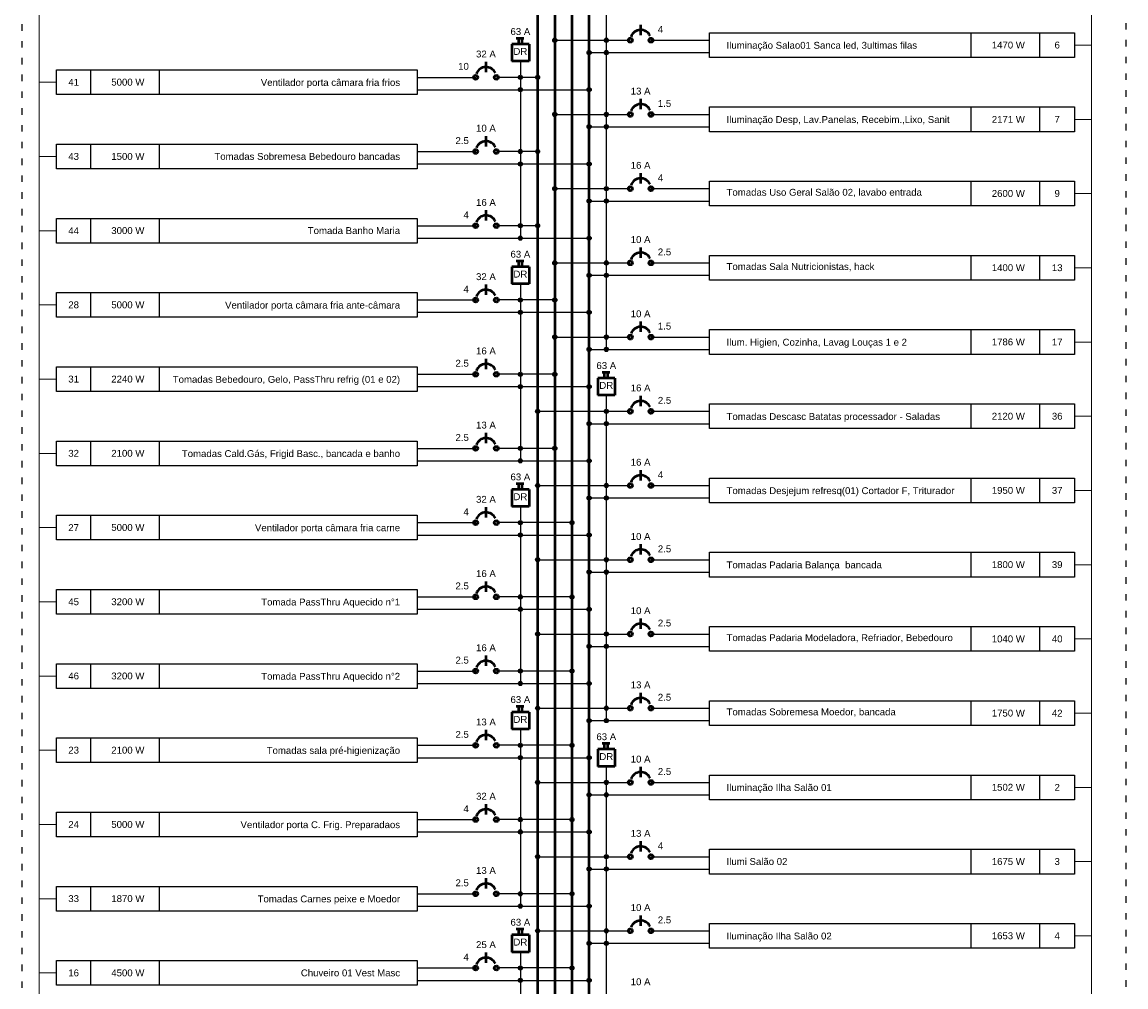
# Model space of a CAD drawing. Header units: millimetres. Extents: x 7 to 269, y 1 to 169.
# Tile 104 of 115: x 119 to 136, y 44 to 59. Entities that reach past the tile are written whole.
import ezdxf

# ---------------------------------------------------------------- set-up
doc = ezdxf.new("R2010")
doc.units = ezdxf.units.MM
doc.header["$MEASUREMENT"] = 0
doc.linetypes.add('DOT2', pattern=[3.175, 0, -3.175])
for name, color, linetype, lineweight in [('Fiação - Marco Polo', 3, 'Continuous', 9), ('Layout 01 - Marco Polo', 152, 'Continuous', 25), ('Layout-02 - Marco Polo', 243, 'Continuous', 50), ('Projeção - Marco Polo', 50, 'Continuous', 25), ('Textos - Marco Polo', 143, 'Continuous', 25)]:
    doc.layers.add(name, color=color, linetype=linetype, lineweight=lineweight)
doc.styles.add('Arial', font='arial.ttf')

msp = doc.modelspace()

# ---------------------------------------------------------------- linework, layer by layer
at = {"layer": 'Fiação - Marco Polo', "linetype": 'Continuous'}
for p, q in [((119.739, 30.041), (119.739, 71.112)), ((135.952, 30.041), (135.952, 70.368)), ((135.687, 58.74), (135.952, 58.74)), ((120.003, 58.168), (119.739, 58.168)), ((135.687, 57.596), (135.952, 57.596)), ((120.003, 57.024), (119.739, 57.024)), ((135.687, 56.453), (135.952, 56.453)), ((120.003, 55.881), (119.739, 55.881)), ((135.687, 55.309), (135.952, 55.309)), ((120.003, 54.737), (119.739, 54.737)), ((135.687, 54.165), (135.952, 54.165)), ((120.003, 53.593), (119.739, 53.593)), ((135.687, 53.021), (135.952, 53.021)), ((120.003, 52.45), (119.739, 52.45)), ((135.687, 51.878), (135.952, 51.878)), ((120.003, 51.306), (119.739, 51.306)), ((135.687, 50.734), (135.952, 50.734)), ((120.003, 50.162), (119.739, 50.162)), ((135.687, 49.59), (135.952, 49.59)), ((120.003, 49.018), (119.739, 49.018)), ((135.687, 48.447), (135.952, 48.447)), ((120.003, 47.875), (119.739, 47.875)), ((135.687, 47.303), (135.952, 47.303)), ((120.003, 46.731), (119.739, 46.731)), ((135.687, 46.159), (135.952, 46.159)), ((120.003, 45.587), (119.739, 45.587)), ((135.687, 45.015), (135.952, 45.015)), ((120.003, 44.443), (119.739, 44.443))]:
    msp.add_line(p, q, dxfattribs=at)
at = {"layer": 'Layout 01 - Marco Polo', "linetype": 'Continuous'}
for p, q in [((128.475, 59.769), (128.475, 58.854)), ((134.099, 58.549), (134.099, 58.931)), ((135.157, 58.549), (135.157, 58.931)), ((127.681, 58.816), (128.845, 58.816)), ((128.475, 58.816), (128.475, 58.626)), ((129.163, 58.816), (130.064, 58.816)), ((128.21, 58.626), (130.064, 58.626)), ((128.475, 58.626), (128.475, 57.711)), ((120.532, 57.977), (120.532, 58.359)), ((121.591, 57.977), (121.591, 58.359)), ((127.151, 58.491), (127.151, 58.282)), ((125.563, 58.244), (126.463, 58.244)), ((127.416, 58.244), (126.781, 58.244)), ((127.151, 58.244), (127.151, 58.054)), ((125.563, 58.054), (128.21, 58.054)), ((127.151, 58.054), (127.151, 57.139)), ((127.681, 57.672), (128.845, 57.672)), ((128.475, 57.672), (128.475, 57.482)), ((129.163, 57.672), (130.064, 57.672)), ((134.099, 57.406), (134.099, 57.787)), ((135.157, 57.406), (135.157, 57.787)), ((128.21, 57.482), (130.064, 57.482)), ((128.475, 57.482), (128.475, 56.567)), ((120.532, 56.834), (120.532, 57.215)), ((121.591, 56.834), (121.591, 57.215)), ((125.563, 57.101), (126.463, 57.101)), ((127.416, 57.101), (126.781, 57.101)), ((127.151, 57.101), (127.151, 56.91)), ((125.563, 56.91), (128.21, 56.91)), ((127.151, 56.91), (127.151, 55.995)), ((134.099, 56.262), (134.099, 56.643)), ((135.157, 56.262), (135.157, 56.643)), ((127.681, 56.529), (128.845, 56.529)), ((128.475, 56.529), (128.475, 56.338)), ((129.163, 56.529), (130.064, 56.529)), ((128.21, 56.338), (130.064, 56.338)), ((128.475, 56.338), (128.475, 55.423)), ((120.532, 55.69), (120.532, 56.071)), ((121.591, 55.69), (121.591, 56.071)), ((125.563, 55.957), (126.463, 55.957)), ((127.416, 55.957), (126.781, 55.957)), ((127.151, 55.957), (127.151, 55.766)), ((125.563, 55.766), (128.21, 55.766)), ((134.099, 55.118), (134.099, 55.499)), ((135.157, 55.118), (135.157, 55.499)), ((127.681, 55.385), (128.845, 55.385)), ((128.475, 55.385), (128.475, 55.194)), ((129.163, 55.385), (130.064, 55.385)), ((128.21, 55.194), (130.064, 55.194)), ((128.475, 55.194), (128.475, 54.279)), ((127.151, 55.06), (127.151, 54.851)), ((120.532, 54.546), (120.532, 54.928)), ((121.591, 54.546), (121.591, 54.928)), ((125.563, 54.813), (126.463, 54.813)), ((127.681, 54.813), (126.781, 54.813)), ((127.151, 54.813), (127.151, 54.623)), ((125.563, 54.623), (128.21, 54.623)), ((127.151, 54.623), (127.151, 53.708)), ((134.099, 53.974), (134.099, 54.356)), ((135.157, 53.974), (135.157, 54.356)), ((127.681, 54.241), (128.845, 54.241)), ((128.475, 54.241), (128.475, 54.051)), ((129.163, 54.241), (130.064, 54.241)), ((128.21, 54.051), (130.064, 54.051)), ((120.532, 53.403), (120.532, 53.784)), ((121.591, 53.403), (121.591, 53.784)), ((125.563, 53.669), (126.463, 53.669)), ((127.681, 53.669), (126.781, 53.669)), ((127.151, 53.669), (127.151, 53.479)), ((125.563, 53.479), (128.21, 53.479)), ((127.151, 53.479), (127.151, 52.564)), ((128.475, 53.344), (128.475, 53.136)), ((127.416, 53.098), (128.845, 53.098)), ((128.475, 53.098), (128.475, 52.907)), ((129.163, 53.098), (130.064, 53.098)), ((134.099, 52.831), (134.099, 53.212)), ((135.157, 52.831), (135.157, 53.212)), ((128.21, 52.907), (130.064, 52.907)), ((128.475, 52.907), (128.475, 51.992)), ((120.532, 52.259), (120.532, 52.64)), ((121.591, 52.259), (121.591, 52.64)), ((125.563, 52.526), (126.463, 52.526)), ((127.681, 52.526), (126.781, 52.526)), ((127.151, 52.526), (127.151, 52.335)), ((125.563, 52.335), (128.21, 52.335)), ((134.099, 51.687), (134.099, 52.068)), ((135.157, 51.687), (135.157, 52.068)), ((127.416, 51.954), (128.845, 51.954)), ((128.475, 51.954), (128.475, 51.763)), ((129.163, 51.954), (130.064, 51.954)), ((128.21, 51.763), (130.064, 51.763)), ((128.475, 51.763), (128.475, 50.848)), ((127.151, 51.629), (127.151, 51.42)), ((120.532, 51.115), (120.532, 51.496)), ((121.591, 51.115), (121.591, 51.496)), ((125.563, 51.382), (126.463, 51.382)), ((127.945, 51.382), (126.781, 51.382)), ((127.151, 51.382), (127.151, 51.191)), ((125.563, 51.191), (128.21, 51.191)), ((127.151, 51.191), (127.151, 50.276)), ((134.099, 50.543), (134.099, 50.925)), ((135.157, 50.543), (135.157, 50.925)), ((127.416, 50.81), (128.845, 50.81)), ((128.475, 50.81), (128.475, 50.62)), ((129.163, 50.81), (130.064, 50.81)), ((128.21, 50.62), (130.064, 50.62)), ((128.475, 50.62), (128.475, 49.705)), ((120.532, 49.971), (120.532, 50.353)), ((121.591, 49.971), (121.591, 50.353)), ((125.563, 50.238), (126.463, 50.238)), ((127.945, 50.238), (126.781, 50.238)), ((127.151, 50.238), (127.151, 50.048)), ((125.563, 50.048), (128.21, 50.048)), ((127.151, 50.048), (127.151, 49.133)), ((127.416, 49.666), (128.845, 49.666)), ((128.475, 49.666), (128.475, 49.476)), ((129.163, 49.666), (130.064, 49.666)), ((134.099, 49.4), (134.099, 49.781)), ((135.157, 49.4), (135.157, 49.781)), ((128.21, 49.476), (130.064, 49.476)), ((128.475, 49.476), (128.475, 48.561)), ((120.532, 48.828), (120.532, 49.209)), ((121.591, 48.828), (121.591, 49.209)), ((125.563, 49.095), (126.463, 49.095)), ((127.945, 49.095), (126.781, 49.095)), ((127.151, 49.095), (127.151, 48.904)), ((125.563, 48.904), (128.21, 48.904)), ((127.416, 48.523), (128.845, 48.523)), ((128.475, 48.523), (128.475, 48.332)), ((129.163, 48.523), (130.064, 48.523)), ((134.099, 48.256), (134.099, 48.637)), ((135.157, 48.256), (135.157, 48.637)), ((128.21, 48.332), (130.064, 48.332)), ((127.151, 48.198), (127.151, 47.989)), ((120.532, 47.684), (120.532, 48.065)), ((121.591, 47.684), (121.591, 48.065)), ((125.563, 47.951), (126.463, 47.951)), ((127.945, 47.951), (126.781, 47.951)), ((127.151, 47.951), (127.151, 47.76)), ((125.563, 47.76), (128.21, 47.76)), ((127.151, 47.76), (127.151, 46.845)), ((128.475, 47.626), (128.475, 47.417)), ((134.099, 47.112), (134.099, 47.493)), ((135.157, 47.112), (135.157, 47.493)), ((127.416, 47.379), (128.845, 47.379)), ((128.475, 47.379), (128.475, 47.188)), ((129.163, 47.379), (130.064, 47.379)), ((128.21, 47.188), (130.064, 47.188)), ((128.475, 47.188), (128.475, 46.273)), ((120.532, 46.54), (120.532, 46.922)), ((121.591, 46.54), (121.591, 46.922)), ((125.563, 46.807), (126.463, 46.807)), ((127.945, 46.807), (126.781, 46.807)), ((127.151, 46.807), (127.151, 46.617)), ((125.563, 46.617), (128.21, 46.617)), ((127.151, 46.617), (127.151, 45.702)), ((134.099, 45.968), (134.099, 46.35)), ((135.157, 45.968), (135.157, 46.35)), ((127.416, 46.235), (128.845, 46.235)), ((128.475, 46.235), (128.475, 46.045)), ((129.163, 46.235), (130.064, 46.235)), ((128.21, 46.045), (130.064, 46.045)), ((128.475, 46.045), (128.475, 45.13)), ((120.532, 45.397), (120.532, 45.778)), ((121.591, 45.397), (121.591, 45.778)), ((125.563, 45.663), (126.463, 45.663)), ((127.945, 45.663), (126.781, 45.663)), ((127.151, 45.663), (127.151, 45.473)), ((125.563, 45.473), (128.21, 45.473)), ((127.416, 45.092), (128.845, 45.092)), ((128.475, 45.092), (128.475, 44.901)), ((129.163, 45.092), (130.064, 45.092)), ((134.099, 44.825), (134.099, 45.206)), ((135.157, 44.825), (135.157, 45.206)), ((128.21, 44.901), (130.064, 44.901)), ((128.475, 44.901), (128.475, 43.986)), ((127.151, 44.766), (127.151, 44.558)), ((120.532, 44.253), (120.532, 44.634)), ((121.591, 44.253), (121.591, 44.634)), ((125.563, 44.52), (126.463, 44.52)), ((127.945, 44.52), (126.781, 44.52)), ((127.151, 44.52), (127.151, 44.329)), ((125.563, 44.329), (128.21, 44.329)), ((127.151, 44.329), (127.151, 43.414))]:
    msp.add_line(p, q, dxfattribs=at)
at = {"layer": 'Layout 01 - Marco Polo', "linetype": 'Continuous', "const_width": 0.0318}
for points in [[(127.697, 58.816, 1), (127.665, 58.816, 1)], [(128.491, 58.816, 1), (128.459, 58.816, 1)], [(128.226, 58.626, 1), (128.195, 58.626, 1)], [(128.491, 58.626, 1), (128.459, 58.626, 1)], [(127.167, 58.244, 1), (127.136, 58.244, 1)], [(127.432, 58.244, 1), (127.4, 58.244, 1)], [(127.167, 58.054, 1), (127.136, 58.054, 1)], [(128.226, 58.054, 1), (128.195, 58.054, 1)], [(127.697, 57.672, 1), (127.665, 57.672, 1)], [(128.491, 57.672, 1), (128.459, 57.672, 1)], [(128.226, 57.482, 1), (128.195, 57.482, 1)], [(128.491, 57.482, 1), (128.459, 57.482, 1)], [(127.167, 57.101, 1), (127.136, 57.101, 1)], [(127.432, 57.101, 1), (127.4, 57.101, 1)], [(127.167, 56.91, 1), (127.136, 56.91, 1)], [(128.226, 56.91, 1), (128.195, 56.91, 1)], [(127.697, 56.529, 1), (127.665, 56.529, 1)], [(128.491, 56.529, 1), (128.459, 56.529, 1)], [(128.226, 56.338, 1), (128.195, 56.338, 1)], [(128.491, 56.338, 1), (128.459, 56.338, 1)], [(127.167, 55.957, 1), (127.136, 55.957, 1)], [(127.432, 55.957, 1), (127.4, 55.957, 1)], [(127.167, 55.766, 1), (127.136, 55.766, 1)], [(128.226, 55.766, 1), (128.195, 55.766, 1)], [(127.697, 55.385, 1), (127.665, 55.385, 1)], [(128.491, 55.385, 1), (128.459, 55.385, 1)], [(128.226, 55.194, 1), (128.195, 55.194, 1)], [(128.491, 55.194, 1), (128.459, 55.194, 1)], [(127.167, 54.813, 1), (127.136, 54.813, 1)], [(127.697, 54.813, 1), (127.665, 54.813, 1)], [(127.167, 54.623, 1), (127.136, 54.623, 1)], [(128.226, 54.623, 1), (128.195, 54.623, 1)], [(127.697, 54.241, 1), (127.665, 54.241, 1)], [(128.491, 54.241, 1), (128.459, 54.241, 1)], [(128.226, 54.051, 1), (128.195, 54.051, 1)], [(128.491, 54.051, 1), (128.459, 54.051, 1)], [(127.167, 53.669, 1), (127.136, 53.669, 1)], [(127.697, 53.669, 1), (127.665, 53.669, 1)], [(127.167, 53.479, 1), (127.136, 53.479, 1)], [(128.226, 53.479, 1), (128.195, 53.479, 1)], [(127.432, 53.098, 1), (127.4, 53.098, 1)], [(128.491, 53.098, 1), (128.459, 53.098, 1)], [(128.226, 52.907, 1), (128.195, 52.907, 1)], [(128.491, 52.907, 1), (128.459, 52.907, 1)], [(127.167, 52.526, 1), (127.136, 52.526, 1)], [(127.697, 52.526, 1), (127.665, 52.526, 1)], [(127.167, 52.335, 1), (127.136, 52.335, 1)], [(128.226, 52.335, 1), (128.195, 52.335, 1)], [(127.432, 51.954, 1), (127.4, 51.954, 1)], [(128.491, 51.954, 1), (128.459, 51.954, 1)], [(128.226, 51.763, 1), (128.195, 51.763, 1)], [(128.491, 51.763, 1), (128.459, 51.763, 1)], [(127.167, 51.382, 1), (127.136, 51.382, 1)], [(127.961, 51.382, 1), (127.93, 51.382, 1)], [(127.167, 51.191, 1), (127.136, 51.191, 1)], [(128.226, 51.191, 1), (128.195, 51.191, 1)], [(127.432, 50.81, 1), (127.4, 50.81, 1)], [(128.491, 50.81, 1), (128.459, 50.81, 1)], [(128.226, 50.62, 1), (128.195, 50.62, 1)], [(128.491, 50.62, 1), (128.459, 50.62, 1)], [(127.167, 50.238, 1), (127.136, 50.238, 1)], [(127.961, 50.238, 1), (127.93, 50.238, 1)], [(127.167, 50.048, 1), (127.136, 50.048, 1)], [(128.226, 50.048, 1), (128.195, 50.048, 1)], [(127.432, 49.666, 1), (127.4, 49.666, 1)], [(128.491, 49.666, 1), (128.459, 49.666, 1)], [(128.226, 49.476, 1), (128.195, 49.476, 1)], [(128.491, 49.476, 1), (128.459, 49.476, 1)], [(127.167, 49.095, 1), (127.136, 49.095, 1)], [(127.961, 49.095, 1), (127.93, 49.095, 1)], [(127.167, 48.904, 1), (127.136, 48.904, 1)], [(128.226, 48.904, 1), (128.195, 48.904, 1)], [(127.432, 48.523, 1), (127.4, 48.523, 1)], [(128.491, 48.523, 1), (128.459, 48.523, 1)], [(128.226, 48.332, 1), (128.195, 48.332, 1)], [(128.491, 48.332, 1), (128.459, 48.332, 1)], [(127.167, 47.951, 1), (127.136, 47.951, 1)], [(127.961, 47.951, 1), (127.93, 47.951, 1)], [(127.167, 47.76, 1), (127.136, 47.76, 1)], [(128.226, 47.76, 1), (128.195, 47.76, 1)], [(127.432, 47.379, 1), (127.4, 47.379, 1)], [(128.491, 47.379, 1), (128.459, 47.379, 1)], [(128.226, 47.188, 1), (128.195, 47.188, 1)], [(128.491, 47.188, 1), (128.459, 47.188, 1)], [(127.167, 46.807, 1), (127.136, 46.807, 1)], [(127.961, 46.807, 1), (127.93, 46.807, 1)], [(127.167, 46.617, 1), (127.136, 46.617, 1)], [(128.226, 46.617, 1), (128.195, 46.617, 1)], [(127.432, 46.235, 1), (127.4, 46.235, 1)], [(128.491, 46.235, 1), (128.459, 46.235, 1)], [(128.226, 46.045, 1), (128.195, 46.045, 1)], [(128.491, 46.045, 1), (128.459, 46.045, 1)], [(127.167, 45.663, 1), (127.136, 45.663, 1)], [(127.961, 45.663, 1), (127.93, 45.663, 1)], [(127.167, 45.473, 1), (127.136, 45.473, 1)], [(128.226, 45.473, 1), (128.195, 45.473, 1)], [(127.432, 45.092, 1), (127.4, 45.092, 1)], [(128.491, 45.092, 1), (128.459, 45.092, 1)], [(128.226, 44.901, 1), (128.195, 44.901, 1)], [(128.491, 44.901, 1), (128.459, 44.901, 1)], [(127.167, 44.52, 1), (127.136, 44.52, 1)], [(127.961, 44.52, 1), (127.93, 44.52, 1)], [(127.167, 44.329, 1), (127.136, 44.329, 1)], [(128.226, 44.329, 1), (128.195, 44.329, 1)]]:
    msp.add_lwpolyline(points, format="xyb", close=True, dxfattribs=at)
at = {"layer": 'Layout 01 - Marco Polo', "linetype": 'Continuous'}
for points in [[(130.064, 58.549), (130.064, 58.931), (135.687, 58.931), (135.687, 58.549), (130.064, 58.549)], [(120.003, 57.977), (120.003, 58.359), (125.563, 58.359), (125.563, 57.977), (120.003, 57.977)], [(130.064, 57.406), (130.064, 57.787), (135.687, 57.787), (135.687, 57.406), (130.064, 57.406)], [(120.003, 56.834), (120.003, 57.215), (125.563, 57.215), (125.563, 56.834), (120.003, 56.834)], [(130.064, 56.262), (130.064, 56.643), (135.687, 56.643), (135.687, 56.262), (130.064, 56.262)], [(120.003, 55.69), (120.003, 56.071), (125.563, 56.071), (125.563, 55.69), (120.003, 55.69)], [(130.064, 55.118), (130.064, 55.499), (135.687, 55.499), (135.687, 55.118), (130.064, 55.118)], [(120.003, 54.546), (120.003, 54.928), (125.563, 54.928), (125.563, 54.546), (120.003, 54.546)], [(130.064, 53.974), (130.064, 54.356), (135.687, 54.356), (135.687, 53.974), (130.064, 53.974)], [(120.003, 53.403), (120.003, 53.784), (125.563, 53.784), (125.563, 53.403), (120.003, 53.403)], [(130.064, 52.831), (130.064, 53.212), (135.687, 53.212), (135.687, 52.831), (130.064, 52.831)], [(120.003, 52.259), (120.003, 52.64), (125.563, 52.64), (125.563, 52.259), (120.003, 52.259)], [(130.064, 51.687), (130.064, 52.068), (135.687, 52.068), (135.687, 51.687), (130.064, 51.687)], [(120.003, 51.115), (120.003, 51.496), (125.563, 51.496), (125.563, 51.115), (120.003, 51.115)], [(130.064, 50.543), (130.064, 50.925), (135.687, 50.925), (135.687, 50.543), (130.064, 50.543)], [(120.003, 49.971), (120.003, 50.353), (125.563, 50.353), (125.563, 49.971), (120.003, 49.971)], [(130.064, 49.4), (130.064, 49.781), (135.687, 49.781), (135.687, 49.4), (130.064, 49.4)], [(120.003, 48.828), (120.003, 49.209), (125.563, 49.209), (125.563, 48.828), (120.003, 48.828)], [(130.064, 48.256), (130.064, 48.637), (135.687, 48.637), (135.687, 48.256), (130.064, 48.256)], [(120.003, 47.684), (120.003, 48.065), (125.563, 48.065), (125.563, 47.684), (120.003, 47.684)], [(130.064, 47.112), (130.064, 47.493), (135.687, 47.493), (135.687, 47.112), (130.064, 47.112)], [(120.003, 46.54), (120.003, 46.922), (125.563, 46.922), (125.563, 46.54), (120.003, 46.54)], [(130.064, 45.968), (130.064, 46.35), (135.687, 46.35), (135.687, 45.968), (130.064, 45.968)], [(120.003, 45.397), (120.003, 45.778), (125.563, 45.778), (125.563, 45.397), (120.003, 45.397)], [(130.064, 44.825), (130.064, 45.206), (135.687, 45.206), (135.687, 44.825), (130.064, 44.825)], [(120.003, 44.253), (120.003, 44.634), (125.563, 44.634), (125.563, 44.253), (120.003, 44.253)]]:
    msp.add_lwpolyline(points, close=True, dxfattribs=at)
for centre in [(127.681, 58.816), (128.475, 58.816), (128.21, 58.626), (128.475, 58.626), (127.151, 58.244), (127.416, 58.244), (127.151, 58.054), (128.21, 58.054), (127.681, 57.672), (128.475, 57.672), (128.21, 57.482), (128.475, 57.482), (127.151, 57.101), (127.416, 57.101), (127.151, 56.91), (128.21, 56.91), (127.681, 56.529), (128.475, 56.529), (128.21, 56.338), (128.475, 56.338), (127.151, 55.957), (127.416, 55.957), (127.151, 55.766), (128.21, 55.766), (127.681, 55.385), (128.475, 55.385), (128.21, 55.194), (128.475, 55.194), (127.151, 54.813), (127.681, 54.813), (127.151, 54.623), (128.21, 54.623), (127.681, 54.241), (128.475, 54.241), (128.21, 54.051), (128.475, 54.051), (127.151, 53.669), (127.681, 53.669), (127.151, 53.479), (128.21, 53.479), (127.416, 53.098), (128.475, 53.098), (128.21, 52.907), (128.475, 52.907), (127.151, 52.526), (127.681, 52.526), (127.151, 52.335), (128.21, 52.335), (127.416, 51.954), (128.475, 51.954), (128.21, 51.763), (128.475, 51.763), (127.151, 51.382), (127.945, 51.382), (127.151, 51.191), (128.21, 51.191), (127.416, 50.81), (128.475, 50.81), (128.21, 50.62), (128.475, 50.62), (127.151, 50.238), (127.945, 50.238), (127.151, 50.048), (128.21, 50.048), (127.416, 49.666), (128.475, 49.666), (128.21, 49.476), (128.475, 49.476), (127.151, 49.095), (127.945, 49.095), (127.151, 48.904), (128.21, 48.904), (127.416, 48.523), (128.475, 48.523), (128.21, 48.332), (128.475, 48.332), (127.151, 47.951), (127.945, 47.951), (127.151, 47.76), (128.21, 47.76), (127.416, 47.379), (128.475, 47.379), (128.21, 47.188), (128.475, 47.188), (127.151, 46.807), (127.945, 46.807), (127.151, 46.617), (128.21, 46.617), (127.416, 46.235), (128.475, 46.235), (128.21, 46.045), (128.475, 46.045), (127.151, 45.663), (127.945, 45.663), (127.151, 45.473), (128.21, 45.473), (127.416, 45.092), (128.475, 45.092), (128.21, 44.901), (128.475, 44.901), (127.151, 44.52), (127.945, 44.52), (127.151, 44.329), (128.21, 44.329)]:
    msp.add_circle(centre, 0.0318, dxfattribs=at)
at = {"layer": 'Layout-02 - Marco Polo', "linetype": 'Continuous'}
for p, q in [((128.21, 30.624), (128.21, 73.249)), ((127.416, 72.61), (127.416, 30.624)), ((127.681, 72.61), (127.681, 30.624)), ((127.945, 72.61), (127.945, 30.624)), ((129.005, 58.896), (129.005, 59.054)), ((127.085, 58.849), (127.204, 58.849)), ((127.125, 58.756), (127.125, 58.849)), ((127.178, 58.756), (127.178, 58.849)), ((127.019, 58.756), (127.019, 58.491)), ((127.284, 58.756), (127.019, 58.756)), ((127.284, 58.756), (127.284, 58.491)), ((126.622, 58.324), (126.622, 58.483)), ((127.284, 58.491), (127.019, 58.491)), ((129.005, 57.752), (129.005, 57.911)), ((126.622, 57.18), (126.622, 57.339)), ((129.005, 56.608), (129.005, 56.767)), ((126.622, 56.036), (126.622, 56.195)), ((129.005, 55.465), (129.005, 55.623)), ((127.019, 55.325), (127.019, 55.06)), ((127.284, 55.325), (127.019, 55.325)), ((127.085, 55.417), (127.204, 55.417)), ((127.125, 55.325), (127.125, 55.417)), ((127.178, 55.325), (127.178, 55.417)), ((127.284, 55.325), (127.284, 55.06)), ((126.622, 54.893), (126.622, 55.051)), ((127.284, 55.06), (127.019, 55.06)), ((129.005, 54.321), (129.005, 54.48)), ((126.622, 53.749), (126.622, 53.908)), ((128.343, 53.609), (128.343, 53.344)), ((128.607, 53.609), (128.343, 53.609)), ((128.409, 53.702), (128.528, 53.702)), ((128.448, 53.609), (128.448, 53.702)), ((128.501, 53.609), (128.501, 53.702)), ((128.607, 53.609), (128.607, 53.344)), ((128.607, 53.344), (128.343, 53.344)), ((129.005, 53.177), (129.005, 53.336)), ((126.622, 52.605), (126.622, 52.764)), ((129.005, 52.033), (129.005, 52.192)), ((127.019, 51.894), (127.019, 51.629)), ((127.284, 51.894), (127.019, 51.894)), ((127.085, 51.986), (127.204, 51.986)), ((127.125, 51.894), (127.125, 51.986)), ((127.178, 51.894), (127.178, 51.986)), ((127.284, 51.894), (127.284, 51.629)), ((126.622, 51.461), (126.622, 51.62)), ((127.284, 51.629), (127.019, 51.629)), ((129.005, 50.89), (129.005, 51.048)), ((126.622, 50.318), (126.622, 50.477)), ((129.005, 49.746), (129.005, 49.905)), ((126.622, 49.174), (126.622, 49.333)), ((129.005, 48.602), (129.005, 48.761)), ((127.085, 48.555), (127.204, 48.555)), ((127.125, 48.462), (127.125, 48.555)), ((127.178, 48.462), (127.178, 48.555)), ((127.019, 48.462), (127.019, 48.198)), ((127.284, 48.462), (127.019, 48.462)), ((127.284, 48.462), (127.284, 48.198)), ((126.622, 48.03), (126.622, 48.189)), ((127.284, 48.198), (127.019, 48.198)), ((128.409, 47.983), (128.528, 47.983)), ((128.448, 47.891), (128.448, 47.983)), ((128.501, 47.891), (128.501, 47.983)), ((128.343, 47.891), (128.343, 47.626)), ((128.607, 47.891), (128.343, 47.891)), ((128.607, 47.891), (128.607, 47.626)), ((128.607, 47.626), (128.343, 47.626)), ((129.005, 47.458), (129.005, 47.617)), ((126.622, 46.887), (126.622, 47.045)), ((129.005, 46.315), (129.005, 46.474)), ((126.622, 45.743), (126.622, 45.902)), ((129.005, 45.171), (129.005, 45.33)), ((127.085, 45.124), (127.204, 45.124)), ((127.125, 45.031), (127.125, 45.124)), ((127.178, 45.031), (127.178, 45.124)), ((127.019, 45.031), (127.019, 44.766)), ((127.284, 45.031), (127.019, 45.031)), ((127.284, 45.031), (127.284, 44.766)), ((126.622, 44.599), (126.622, 44.758)), ((127.284, 44.766), (127.019, 44.766))]:
    msp.add_line(p, q, dxfattribs=at)
for centre in [(128.845, 58.816), (129.163, 58.816), (126.463, 58.244), (126.781, 58.244), (128.845, 57.672), (129.163, 57.672), (126.463, 57.101), (126.781, 57.101), (128.845, 56.529), (129.163, 56.529), (126.463, 55.957), (126.781, 55.957), (128.845, 55.385), (129.163, 55.385), (126.463, 54.813), (126.781, 54.813), (128.845, 54.241), (129.163, 54.241), (126.463, 53.669), (126.781, 53.669), (128.845, 53.098), (129.163, 53.098), (126.463, 52.526), (126.781, 52.526), (128.845, 51.954), (129.163, 51.954), (126.463, 51.382), (126.781, 51.382), (128.845, 50.81), (129.163, 50.81), (126.463, 50.238), (126.781, 50.238), (128.845, 49.666), (129.163, 49.666), (126.463, 49.095), (126.781, 49.095), (128.845, 48.523), (129.163, 48.523), (126.463, 47.951), (126.781, 47.951), (128.845, 47.379), (129.163, 47.379), (126.463, 46.807), (126.781, 46.807), (128.845, 46.235), (129.163, 46.235), (126.463, 45.663), (126.781, 45.663), (128.845, 45.092), (129.163, 45.092), (126.463, 44.52), (126.781, 44.52)]:
    msp.add_circle(centre, 0.0318, dxfattribs=at)
for centre in [(129.005, 58.816), (126.622, 58.244), (129.005, 57.672), (126.622, 57.101), (129.005, 56.529), (126.622, 55.957), (129.005, 55.385), (126.622, 54.813), (129.005, 54.241), (126.622, 53.669), (129.005, 53.098), (126.622, 52.526), (129.005, 51.954), (126.622, 51.382), (129.005, 50.81), (126.622, 50.238), (129.005, 49.666), (126.622, 49.095), (129.005, 48.523), (126.622, 47.951), (129.005, 47.379), (126.622, 46.807), (129.005, 46.235), (126.622, 45.663), (129.005, 45.092), (126.622, 44.52)]:
    msp.add_arc(centre, 0.159, 25, 160, dxfattribs=at)
at = {"layer": 'Projeção - Marco Polo', "linetype": 'DOT2', "ltscale": 0.05}
msp.add_lwpolyline([(119.474, 29.723), (119.474, 73.828), (136.481, 73.828), (136.481, 29.723), (119.474, 29.723)], close=True, dxfattribs=at)

# ---------------------------------------------------------------- texts
at = {"layer": 'Layout-02 - Marco Polo', "char_height": 0.1059, "width": 0.25416, "attachment_point": 8, "line_spacing_factor": 0.798, "style": 'Arial'}
for insert in [(127.151, 58.59), (127.151, 55.159), (128.475, 53.444), (127.151, 51.728), (127.151, 48.297), (128.475, 47.725), (127.151, 44.866)]:
    msp.add_mtext('DR', dxfattribs=dict(at, insert=insert))
at = {"layer": 'Textos - Marco Polo', "line_spacing_factor": 0.798, "style": 'Arial'}
for s, insert, char_height, width, attachment_point in [('63 A', (127.151, 58.895), 0.1059, 0.50832, 8), ('4', (129.269, 58.931), 0.106, 0.12708, 7), ('    32 A', (126.304, 58.549), 0.1059, 1.01664, 7), ('Iluminação Salao01 Sanca led, 3ultimas filas', (130.328, 58.652), 0.1059, 5.59152, 7), ('  1470 W', (134.628, 58.687), 0.1059, 1.01664, 8), ('6', (135.422, 58.687), 0.106, 0.12708, 8), ('10', (126.357, 58.359), 0.1059, 0.25416, 9), ('41', (120.268, 58.115), 0.1059, 0.25416, 8), ('  5000 W', (121.062, 58.115), 0.1059, 1.01664, 8), ('Ventilador porta câmara fria frios', (125.298, 58.08), 0.1059, 4.32072, 9), ('    13 A', (128.687, 57.977), 0.1059, 1.01664, 7), ('1.5', (129.269, 57.787), 0.1059, 0.38124, 7), ('Iluminação Desp, Lav.Panelas, Recebim.,Lixo, Sanit', (130.328, 57.508), 0.1059, 6.354, 7), ('  2171 W', (134.628, 57.543), 0.1059, 1.01664, 8), ('7', (135.422, 57.543), 0.106, 0.12708, 8), ('    10 A', (126.304, 57.406), 0.1059, 1.01664, 7), ('2.5', (126.357, 57.215), 0.1059, 0.38124, 9), ('43', (120.268, 56.971), 0.1059, 0.25416, 8), ('  1500 W', (121.062, 56.971), 0.1059, 1.01664, 8), ('Tomadas Sobremesa Bebedouro bancadas', (125.298, 56.971), 0.1059, 4.57488, 9), ('    16 A', (128.687, 56.834), 0.1059, 1.01664, 7), ('4', (129.269, 56.643), 0.106, 0.12708, 7), ('Tomadas Uso Geral Salão 02, lavabo entrada', (130.328, 56.4), 0.1059, 5.33736, 7), ('  2600 W', (134.628, 56.4), 0.1059, 1.01664, 8), ('9', (135.422, 56.4), 0.106, 0.12708, 8), ('    16 A', (126.304, 56.262), 0.1059, 1.01664, 7), ('4', (126.357, 56.071), 0.106, 0.12708, 9), ('44', (120.268, 55.828), 0.1059, 0.25416, 8), ('  3000 W', (121.062, 55.828), 0.1059, 1.01664, 8), ('Tomada Banho Maria', (125.298, 55.828), 0.1059, 2.28744, 9), ('    10 A', (128.687, 55.69), 0.1059, 1.01664, 7), ('2.5', (129.269, 55.499), 0.1059, 0.38124, 7), ('63 A', (127.151, 55.464), 0.1059, 0.50832, 8), ('Tomadas Sala Nutricionistas, hack', (130.328, 55.256), 0.1059, 4.19364, 7), ('  1400 W', (134.628, 55.256), 0.1059, 1.01664, 8), ('13', (135.422, 55.256), 0.1059, 0.25416, 8), ('    32 A', (126.304, 55.118), 0.1059, 1.01664, 7), ('4', (126.357, 54.928), 0.106, 0.12708, 9), ('28', (120.268, 54.684), 0.1059, 0.25416, 8), ('  5000 W', (121.062, 54.684), 0.1059, 1.01664, 8), ('Ventilador porta câmara fria ante-câmara', (125.298, 54.649), 0.1059, 5.0832, 9), ('    10 A', (128.687, 54.546), 0.1059, 1.01664, 7), ('1.5', (129.269, 54.356), 0.1059, 0.38124, 7), ('    16 A', (126.304, 53.974), 0.1059, 1.01664, 7), ('Ilum. Higien, Cozinha, Lavag Louças 1 e 2', (130.328, 54.077), 0.1059, 5.21028, 7), ('  1786 W', (134.628, 54.112), 0.1059, 1.01664, 8), ('17', (135.422, 54.112), 0.1059, 0.25416, 8), ('2.5', (126.357, 53.784), 0.1059, 0.38124, 9), ('63 A', (128.475, 53.748), 0.1059, 0.50832, 8), ('31', (120.268, 53.54), 0.1059, 0.25416, 8), ('  2240 W', (121.062, 53.54), 0.1059, 1.01664, 8), ('Tomadas Bebedouro, Gelo, PassThru refrig (01 e 02)', (125.298, 53.505), 0.1059, 6.354, 9), ('    16 A', (128.687, 53.403), 0.1059, 1.01664, 7), ('2.5', (129.269, 53.212), 0.1059, 0.38124, 7), ('Tomadas Descasc Batatas processador - Saladas', (130.328, 52.933), 0.1059, 5.7186, 7), ('  2120 W', (134.628, 52.968), 0.1059, 1.01664, 8), ('36', (135.422, 52.968), 0.1059, 0.25416, 8), ('    13 A', (126.304, 52.831), 0.1059, 1.01664, 7), ('2.5', (126.357, 52.64), 0.1059, 0.38124, 9), ('32', (120.268, 52.396), 0.1059, 0.25416, 8), ('  2100 W', (121.062, 52.396), 0.1059, 1.01664, 8), ('Tomadas Cald.Gás, Frigid Basc., bancada e banho', (125.298, 52.361), 0.1059, 5.97276, 9), ('    16 A', (128.687, 52.259), 0.1059, 1.01664, 7), ('63 A', (127.151, 52.032), 0.1059, 0.50832, 8), ('4', (129.269, 52.068), 0.106, 0.12708, 7), ('Tomadas Desjejum refresq(01) Cortador F, Triturador', (130.328, 51.79), 0.1059, 6.48108, 7), ('  1950 W', (134.628, 51.825), 0.1059, 1.01664, 8), ('37', (135.422, 51.825), 0.1059, 0.25416, 8), ('    32 A', (126.304, 51.687), 0.1059, 1.01664, 7), ('4', (126.357, 51.496), 0.106, 0.12708, 9), ('27', (120.268, 51.253), 0.1059, 0.25416, 8), ('  5000 W', (121.062, 51.253), 0.1059, 1.01664, 8), ('Ventilador porta câmara fria carne', (125.298, 51.218), 0.1059, 4.32072, 9), ('    10 A', (128.687, 51.115), 0.1059, 1.01664, 7), ('2.5', (129.269, 50.924), 0.1059, 0.38124, 7), ('    16 A', (126.304, 50.543), 0.1059, 1.01664, 7), ('Tomadas Padaria Balança  bancada', (130.328, 50.646), 0.1059, 4.06656, 7), ('  1800 W', (134.628, 50.681), 0.1059, 1.01664, 8), ('39', (135.422, 50.681), 0.1059, 0.25416, 8), ('2.5', (126.357, 50.353), 0.1059, 0.38124, 9), ('45', (120.268, 50.109), 0.1059, 0.25416, 8), ('  3200 W', (121.062, 50.109), 0.1059, 1.01664, 8), ('Tomada PassThru Aquecido n%%d1', (125.298, 50.074), 0.1059, 3.55824, 9), ('    10 A', (128.687, 49.971), 0.1059, 1.01664, 7), ('2.5', (129.269, 49.781), 0.1059, 0.38124, 7), ('Tomadas Padaria Modeladora, Refriador, Bebedouro', (130.328, 49.537), 0.1059, 6.09984, 7), ('  1040 W', (134.628, 49.537), 0.1059, 1.01664, 8), ('40', (135.422, 49.537), 0.1059, 0.25416, 8), ('    16 A', (126.304, 49.4), 0.1059, 1.01664, 7), ('2.5', (126.357, 49.209), 0.1059, 0.38124, 9), ('46', (120.268, 48.965), 0.1059, 0.25416, 8), ('  3200 W', (121.062, 48.965), 0.1059, 1.01664, 8), ('Tomada PassThru Aquecido n%%d2', (125.298, 48.93), 0.1059, 3.55824, 9), ('    13 A', (128.687, 48.828), 0.1059, 1.01664, 7), ('63 A', (127.151, 48.601), 0.1059, 0.50832, 8), ('2.5', (129.269, 48.637), 0.1059, 0.38124, 7), ('Tomadas Sobremesa Moedor, bancada', (130.328, 48.393), 0.1059, 4.19364, 7), ('  1750 W', (134.628, 48.393), 0.1059, 1.01664, 8), ('42', (135.422, 48.393), 0.1059, 0.25416, 8), ('    13 A', (126.304, 48.256), 0.1059, 1.01664, 7), ('2.5', (126.357, 48.065), 0.1059, 0.38124, 9), ('63 A', (128.475, 48.029), 0.1059, 0.50832, 8), ('23', (120.268, 47.822), 0.1059, 0.25416, 8), ('  2100 W', (121.062, 47.822), 0.1059, 1.01664, 8), ('Tomadas sala pré-higienização', (125.298, 47.787), 0.1059, 3.68532, 9), ('    10 A', (128.687, 47.684), 0.1059, 1.01664, 7), ('2.5', (129.269, 47.493), 0.1059, 0.38124, 7), ('Iluminação Ilha Salão 01', (130.328, 47.215), 0.1059, 3.04992, 7), ('  1502 W', (134.628, 47.25), 0.1059, 1.01664, 8), ('2', (135.422, 47.25), 0.106, 0.12708, 8), ('    32 A', (126.304, 47.112), 0.1059, 1.01664, 7), ('4', (126.357, 46.921), 0.106, 0.12708, 9), ('24', (120.268, 46.678), 0.1059, 0.25416, 8), ('  5000 W', (121.062, 46.678), 0.1059, 1.01664, 8), ('Ventilador porta C. Frig. Preparadaos', (125.298, 46.643), 0.1059, 4.70196, 9), ('    13 A', (128.687, 46.54), 0.1059, 1.01664, 7), ('4', (129.269, 46.35), 0.106, 0.12708, 7), ('    13 A', (126.304, 45.968), 0.1059, 1.01664, 7), ('Ilumi Salão 02', (130.328, 46.106), 0.1059, 1.77912, 7), ('  1675 W', (134.628, 46.106), 0.1059, 1.01664, 8), ('3', (135.422, 46.106), 0.106, 0.12708, 8), ('2.5', (126.357, 45.778), 0.1059, 0.38124, 9), ('33', (120.268, 45.534), 0.1059, 0.25416, 8), ('  1870 W', (121.062, 45.534), 0.1059, 1.01664, 8), ('Tomadas Carnes peixe e Moedor', (125.298, 45.499), 0.1059, 3.68532, 9), ('    10 A', (128.687, 45.396), 0.1059, 1.01664, 7), ('63 A', (127.151, 45.17), 0.1059, 0.50832, 8), ('2.5', (129.269, 45.206), 0.1059, 0.38124, 7), ('Iluminação Ilha Salão 02', (130.328, 44.927), 0.1059, 3.04992, 7), ('  1653 W', (134.628, 44.962), 0.1059, 1.01664, 8), ('4', (135.422, 44.962), 0.106, 0.12708, 8), ('    25 A', (126.304, 44.825), 0.1059, 1.01664, 7), ('4', (126.357, 44.634), 0.106, 0.12708, 9), ('16', (120.268, 44.39), 0.1059, 0.25416, 8), ('  4500 W', (121.062, 44.39), 0.1059, 1.01664, 8), ('Chuveiro 01 Vest Masc', (125.298, 44.39), 0.1059, 2.66868, 9), ('    10 A', (128.687, 44.253), 0.1059, 1.01664, 7)]:
    msp.add_mtext(s, dxfattribs=dict(at, insert=insert, char_height=char_height, width=width, attachment_point=attachment_point))

doc.saveas('drawing.dxf')
